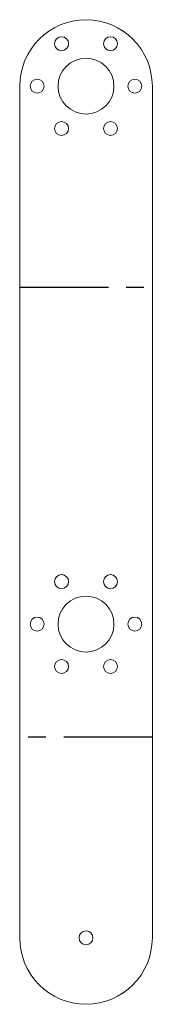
# Model space of a CAD drawing. Header units: millimetres. Extents: x -10 to 10, y -70 to 70.
import ezdxf

# ---------------------------------------------------------------- set-up
doc = ezdxf.new("R2010")
doc.units = ezdxf.units.MM
doc.linetypes.add('CENTERX2', pattern=[20.32, 12.7, -2.54, 2.54, -2.54])

msp = doc.modelspace()

# ---------------------------------------------------------------- linework, layer by layer
at = {"color": 7, "linetype": 'Continuous', "lineweight": 15}
for p, q in [((-9.5, -30.32), (-9.5, 60.93)), ((9.5, 60.93), (9.5, -60.89)), ((-9.5, -30.32), (-9.5, -34.07)), ((-9.5, -34.07), (-9.5, -60.89))]:
    msp.add_line(p, q, dxfattribs=at)
at = {"color": 7, "linetype": 'CENTERX2'}
for p, q in [((-9.5, 32.2), (9.5, 32.2)), ((9.5, -32.2), (-9.5, -32.2))]:
    msp.add_line(p, q, dxfattribs=at)
at = {"color": 7, "linetype": 'Continuous', "lineweight": 15}
for centre, radius in [((-3.5, 67), 1), ((3.5, 67), 1), ((0, 60.93), 4), ((-7, 60.93), 1), ((7, 60.93), 1), ((-3.5, 54.87), 1), ((3.5, 54.87), 1), ((-3.5, -9.94), 1), ((3.5, -9.94), 1), ((0, -16.01), 4), ((-7, -16.01), 1), ((7, -16.01), 1), ((-3.5, -22.07), 1), ((3.5, -22.07), 1), ((0, -60.89), 1)]:
    msp.add_circle(centre, radius, dxfattribs=at)
for centre, start, end in [((0, 60.93), 0, 180), ((0, -60.89), 180, 0)]:
    msp.add_arc(centre, 9.5, start, end, dxfattribs=at)

doc.saveas('drawing.dxf')
